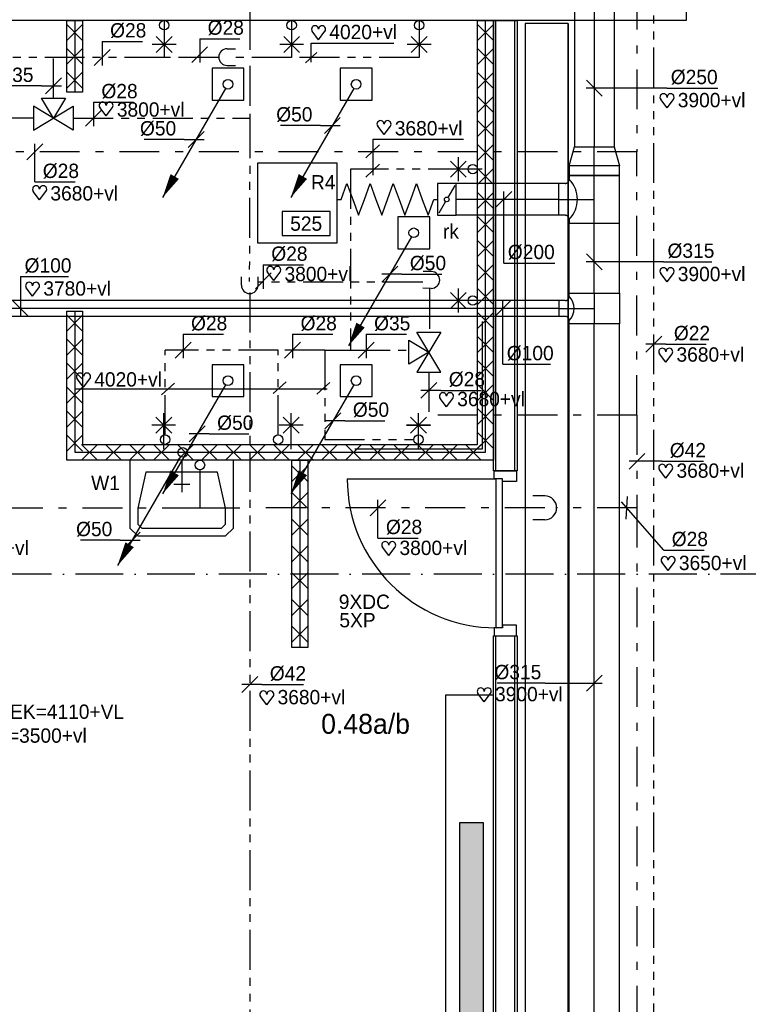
# Model space of a CAD drawing. Extents: x 25315 to 170951, y 867852 to 951952.
# Tile 23 of 119: x 36867 to 46017, y 922361 to 934719. Entities that reach past the tile are written whole.
import ezdxf
from ezdxf.enums import TextEntityAlignment as Align

# ---------------------------------------------------------------- set-up
doc = ezdxf.new("R2010")
doc.units = 0
doc.header["$LTSCALE"] = 100
for name, pattern in [('2322109', [10, 5, -2, 1, -2]), ('2322110', [10, 5, -1, 1, -1, 1, -1]), ('2322111', [12, 5, -1, 1, -1, 1, -1, 1, -1]), ('CENTER2', [11.25, 7.5, -1.25, 1.25, -1.25]), ('CENTER4', [5, 3.125, -0.625, 0.625, -0.625]), ('DASHDOT', [9, 6, -1.5, 0, -1.5]), ('LURETOUR', [6, 4, -2])]:
    doc.linetypes.add(name, pattern=pattern)
doc.layers.get('0').update_dxf_attribs({"linetype": 'CONTINUOUS'})
for name, color, linetype in [('AL$7----_STRAMIEN', 1, 'DASHDOT'), ('BOUW', 8, 'CONTINUOUS'), ('KABELGOOT', 8, 'CONTINUOUS'), ('WL5233--', 4, 'CONTINUOUS'), ('WL524---', 4, 'CONTINUOUS'), ('WL531---', 4, 'CONTINUOUS'), ('WL532---', 4, 'CONTINUOUS'), ('WL5327--', 4, 'CONTINUOUS'), ('WL561---', 4, 'CONTINUOUS'), ('WL570---', 3, 'CONTINUOUS'), ('WL570---_HARTLIJN', 7, 'CONTINUOUS'), ('WL570---_RETOUR', 3, 'CONTINUOUS'), ('WM524---', 1, 'CONTINUOUS'), ('WM531---', 1, 'CONTINUOUS'), ('WM532---', 1, 'CONTINUOUS'), ('WM5327--', 1, 'CONTINUOUS'), ('WM570---', 1, 'CONTINUOUS')]:
    doc.layers.add(name, color=color, linetype=linetype)
doc.styles.add('BURO-018', font='BUROFONT.shx', dxfattribs={"height": 180})
doc.styles.add('BURO-025', font='BUROFONT.shx', dxfattribs={"height": 250})

# ---------------------------------------------------------------- blocks, each defined once
blk = doc.blocks.new('3048303')
at = {"color": 0, "linetype": 'CONTINUOUS'}
for p, q in [((-2.5, 1.5), (2.5, -1.5)), ((-2.5, -1.5), (-2.5, 1.5)), ((2.5, 1.5), (-2.5, -1.5)), ((2.5, -1.5), (2.5, 1.5)), ((-1.5, -2.5), (0, 0)), ((0, 0), (1.5, -2.5)), ((1.5, -2.5), (-1.5, -2.5))]:
    blk.add_line(p, q, dxfattribs=at)
at = {"color": 0, "linetype": 'CONTINUOUS', "style": 'BURO-018', "flags": 1}
blk.add_attdef('CV_MATCODE', (0, 0), '', height=1.8, dxfattribs=at)
blk = doc.blocks.new('LU-1D-K-FA')
at = {"color": 0, "linetype": 'CONTINUOUS'}
for p, q in [((-0.5, 125), (0.5, 125)), ((-0.5, -125), (0.5, -125))]:
    blk.add_line(p, q, dxfattribs=at)
at = {"layer": 'WL570---_HARTLIJN', "linetype": 'CENTER2'}
blk.add_line((-0.5, 0), (0.5, 0), dxfattribs=at)
blk = doc.blocks.new('LU-1D-T-5A-13BC85A-Q2')
at = {"color": 0, "linetype": 'CONTINUOUS'}
for p, q in [((-100, 182.7), (-100, 221.6)), ((-100, 221.6), (100, 221.6)), ((100, 182.7), (100, 221.6)), ((-125.2, 157.5), (-150.3, 157.5)), ((-150.3, 157.5), (-150.3, -157.5)), ((150.3, 157.5), (125.2, 157.5)), ((150.3, -157.5), (150.3, 157.5)), ((-150.3, -157.5), (150.3, -157.5))]:
    blk.add_line(p, q, dxfattribs=at)
at = {"color": 0, "linetype": 'CONTINUOUS', "flags": 128}
for points in [[(-125.2, 157.5, 0.02182), (-122.4, 157.6, 0.037214), (-120.8, 157.9, 0.006436), (-117.5, 158.7, 0.02182), (-116.6, 159, 0.02182), (-114.6, 159.9, 0.02182), (-112.6, 160.9, 0.02182), (-110.7, 162.1, 0.02182), (-109, 163.4, 0.02182), (-107.4, 164.9, 0.02182), (-105.9, 166.5, 0.02182), (-104.6, 168.2, 0.02182), (-103.4, 170.1, 0.02182), (-102.4, 172.1, 0.02182), (-101.5, 174.1, 0.02182), (-101.2, 175, 0.006436), (-100.4, 178.3, 0.037214), (-100.1, 179.9, 0.02182), (-100, 182.7)], [(100, 182.7, 0.02182), (100.1, 179.9, 0.037214), (100.4, 178.3, 0.006436), (101.2, 175, 0.02182), (101.5, 174.1, 0.02182), (102.4, 172.1, 0.02182), (103.4, 170.1, 0.02182), (104.6, 168.2, 0.02182), (105.9, 166.5, 0.02182), (107.4, 164.9, 0.02182), (109, 163.4, 0.02182), (110.7, 162.1, 0.02182), (112.6, 160.9, 0.02182), (114.6, 159.9, 0.02182), (116.6, 159, 0.02182), (117.5, 158.7, 0.006436), (120.8, 157.9, 0.037214), (122.4, 157.6, 0.02182), (125.2, 157.5)]]:
    blk.add_lwpolyline(points, format="xyb", dxfattribs=at)
at = {"color": 0, "linetype": 'CONTINUOUS'}
blk.add_arc((0, 282.7), 177.1, 225, 315, dxfattribs=at)
at = {"layer": 'WL570---_HARTLIJN', "linetype": 'CENTER4'}
for p, q in [((0, 221.6), (0, 0)), ((-150.3, 0), (150.3, 0))]:
    blk.add_line(p, q, dxfattribs=at)
blk = doc.blocks.new('LU-1D-T--5A-13B645-Q1')
at = {"color": 0, "linetype": 'CONTINUOUS'}
for p, q in [((-95.3, -157.5), (-95.3, 157.5)), ((-95.3, 157.5), (95.3, 157.5)), ((95.3, 157.5), (95.3, -157.5)), ((-75.2, -157.5), (-95.3, -157.5)), ((-50, -182.7), (-50, -221.6)), ((50, -182.7), (50, -221.6)), ((95.3, -157.5), (75.2, -157.5)), ((-50, -221.6), (50, -221.6))]:
    blk.add_line(p, q, dxfattribs=at)
at = {"color": 0, "linetype": 'CONTINUOUS', "flags": 128}
for points in [[(-50, -182.7, 0.02182), (-50.1, -179.9, 0.037214), (-50.4, -178.3, 0.006436), (-51.2, -175, 0.02182), (-51.5, -174.1, 0.02182), (-52.4, -172.1, 0.02182), (-53.4, -170.1, 0.02182), (-54.6, -168.2, 0.02182), (-55.9, -166.5, 0.02182), (-57.4, -164.9, 0.02182), (-59, -163.4, 0.02182), (-60.7, -162.1, 0.02182), (-62.6, -160.9, 0.02182), (-64.6, -159.9, 0.02182), (-66.6, -159, 0.02182), (-67.5, -158.7, 0.006436), (-70.8, -157.9, 0.037214), (-72.4, -157.6, 0.02182), (-75.2, -157.5)], [(75.2, -157.5, 0.02182), (72.4, -157.6, 0.037214), (70.8, -157.9, 0.006436), (67.5, -158.7, 0.02182), (66.6, -159, 0.02182), (64.6, -159.9, 0.02182), (62.6, -160.9, 0.02182), (60.7, -162.1, 0.02182), (59, -163.4, 0.02182), (57.4, -164.9, 0.02182), (55.9, -166.5, 0.02182), (54.6, -168.2, 0.02182), (53.4, -170.1, 0.02182), (52.4, -172.1, 0.02182), (51.5, -174.1, 0.02182), (51.2, -175, 0.006436), (50.4, -178.3, 0.037214), (50.1, -179.9, 0.02182), (50, -182.7)]]:
    blk.add_lwpolyline(points, format="xyb", dxfattribs=at)
at = {"color": 0, "linetype": 'CONTINUOUS'}
blk.add_arc((0, -232.7), 106.3, 45, 135, dxfattribs=at)
at = {"layer": 'WL570---_HARTLIJN', "linetype": 'CENTER4'}
for p, q in [((-95.3, 0), (95.3, 0)), ((0, -221.6), (0, 0))]:
    blk.add_line(p, q, dxfattribs=at)
blk = doc.blocks.new('LU-ORNAM-1F41F400')
at = {"color": 0, "linetype": 'CONTINUOUS'}
for p, q in [((250, 250), (-250, 250)), ((-250, 250), (-250, -250)), ((250, -250), (250, 250)), ((-250, -250), (250, -250))]:
    blk.add_line(p, q, dxfattribs=at)
blk = doc.blocks.new('LDV2121')
at = {"color": 0, "linetype": 'CONTINUOUS'}
blk.add_line((-0.25, -0.43), (-6.75, -11.69), dxfattribs=at)
blk.add_lwpolyline([(-6.75, -11.69, 0, 1, 0), (-5.5, -9.53, 1, 1, 0)], format="xyseb", dxfattribs=at)
blk.add_circle((0, 0), 0.5, dxfattribs=at)
blk = doc.blocks.new('LU-ORND')
at = {"color": 0, "linetype": 'CONTINUOUS'}
for p, q in [((-3, 1.5), (-3, -1.5)), ((3, 1.5), (-3, 1.5)), ((3, -1.5), (3, 1.5)), ((-3, -1.5), (3, -1.5))]:
    blk.add_line(p, q, dxfattribs=at)
blk = doc.blocks.new('HART')
at = {"color": 1}
for q in [(-39.7, 52.4), (39.7, 52.4)]:
    blk.add_line((0, 0), q, dxfattribs=at)
for centre, start, end in [((-22.1, 65.7), 0, 217.18669), ((22.1, 65.7), 322.81331, 180)]:
    blk.add_arc(centre, 22.1, start, end, dxfattribs=at)
blk = doc.blocks.new('LU-1D-KL-C874')
at = {"color": 0, "linetype": 'CONTINUOUS'}
for p, q in [((-58.2, 100), (-58.2, -100)), ((58.2, 100), (-58.2, 100)), ((50.9, 87.4), (7.3, 12.6)), ((58.2, -100), (58.2, 100)), ((-7.3, -12.6), (-50.9, -87.4)), ((-58.2, -100), (58.2, -100))]:
    blk.add_line(p, q, dxfattribs=at)
blk.add_circle((0, 0), 14.6, dxfattribs=at)
blk = doc.blocks.new('LU-1D-K-C8')
at = {"color": 0, "linetype": 'CONTINUOUS'}
for p, q in [((-0.5, 100), (0.5, 100)), ((-0.5, -100), (0.5, -100))]:
    blk.add_line(p, q, dxfattribs=at)
at = {"layer": 'WL570---_HARTLIJN', "linetype": 'CENTER2'}
blk.add_line((-0.5, 0), (0.5, 0), dxfattribs=at)
blk = doc.blocks.new('LU-1D-F-C8273')
at = {"color": 0, "linetype": 'CONTINUOUS'}
for p, q in [((-291.2, 0), (-254.8, 100)), ((-254.8, 100), (-218.4, 0)), ((-145.6, 0), (-109.2, 100)), ((-109.2, 100), (-72.8, 0)), ((0, 0), (36.4, 100)), ((36.4, 100), (72.8, 0)), ((145.6, 0), (182, 100)), ((182, 100), (218.4, 0)), ((-313.8, 0), (-291.2, 0)), ((-218.4, 0), (-182, -100)), ((-182, -100), (-145.6, 0)), ((-72.8, 0), (-36.4, -100)), ((-36.4, -100), (0, 0)), ((72.8, 0), (109.2, -100)), ((109.2, -100), (145.6, 0)), ((218.4, 0), (254.8, -100)), ((254.8, -100), (291.2, 0)), ((291.2, 0), (313.8, 0))]:
    blk.add_line(p, q, dxfattribs=at)
blk = doc.blocks.new('LU-1D-VCH-13BFA783C')
at = {"color": 0, "linetype": 'CONTINUOUS'}
for p, q in [((60, 157.5), (0, 157.5)), ((0, 157.5), (0, -157.5)), ((60, 157.5), (180.1, 125)), ((60, -157.5), (60, 157.5)), ((180.1, 125), (180.1, -125)), ((0, -157.5), (60, -157.5)), ((180.1, -125), (60, -157.5))]:
    blk.add_line(p, q, dxfattribs=at)
at = {"layer": 'WL570---_HARTLIJN', "linetype": 'CENTER4'}
blk.add_line((0, 0), (180.1, 0), dxfattribs=at)
blk = doc.blocks.new('LU-1D-K-13B')
at = {"color": 0, "linetype": 'CONTINUOUS'}
for p, q in [((-0.5, 157.5), (0.5, 157.5)), ((-0.5, -157.5), (0.5, -157.5))]:
    blk.add_line(p, q, dxfattribs=at)
at = {"layer": 'WL570---_HARTLIJN', "linetype": 'CENTER2'}
blk.add_line((-0.5, 0), (0.5, 0), dxfattribs=at)
blk = doc.blocks.new('2322401')
at = {"color": 0, "linetype": 'CONTINUOUS'}
for p, q in [((-0.5, 0.5, 1), (-0.5, 0.5)), ((-0.5, 0.5, 1), (-0.5, -0.5, 1)), ((0.5, 0.5, 1), (-0.5, 0.5, 1)), ((0.5, 0.5), (-0.5, 0.5)), ((-0.5, 0.5), (-0.5, -0.5)), ((0.5, 0.5, 1), (0.5, 0.5)), ((0.5, -0.5, 1), (0.5, 0.5, 1)), ((0.5, -0.5), (0.5, 0.5)), ((-0.5, -0.5, 1), (-0.5, -0.5)), ((-0.5, -0.5, 1), (0.5, -0.5, 1)), ((-0.5, -0.5), (0.5, -0.5)), ((0.5, -0.5, 1), (0.5, -0.5))]:
    blk.add_line(p, q, dxfattribs=at)
blk = doc.blocks.new('CVHATCH1')
at = {"color": 0, "linetype": 'CONTINUOUS'}
blk.add_solid([(-0.5, -0.5), (0.5, -0.5), (-0.5, 0.5), (0.5, 0.5)], dxfattribs=at)
blk = doc.blocks.new('*U368', base_point=(29656.7, 15630.7))
at = {"color": 0, "linetype": 'CONTINUOUS'}
for p, q in [((29706.7, 15680.7), (29606.7, 15580.7)), ((29581.7, 15630.7), (29331.8, 15630.7)), ((29581.7, 15630.7), (29706.7, 15630.7))]:
    blk.add_line(p, q, dxfattribs=at)
at = {"color": 0, "linetype": 'CONTINUOUS', "style": 'BURO-018'}
blk.add_text('%%c50', height=90, dxfattribs=at).set_placement((29531.7, 15655.7), align=Align.RIGHT)
blk = doc.blocks.new('*U369', base_point=(30917, 16379.7))
at = {"color": 0, "linetype": 'CONTINUOUS'}
for p, q in [((30967, 16429.7), (30867, 16329.7)), ((30992, 16379.7), (30867, 16379.7)), ((30992, 16379.7), (31241.9, 16379.7))]:
    blk.add_line(p, q, dxfattribs=at)
at = {"color": 0, "linetype": 'CONTINUOUS', "style": 'BURO-018'}
blk.add_text('%%c50', height=90, dxfattribs=at).set_placement((31042, 16404.7))
blk = doc.blocks.new('*U370', base_point=(30064.8, 16297.8))
at = {"color": 0, "linetype": 'CONTINUOUS'}
for p, q in [((30114.8, 16347.8), (30014.8, 16247.8)), ((30139.8, 16297.8), (30014.8, 16297.8)), ((30139.8, 16297.8), (30389.8, 16297.8))]:
    blk.add_line(p, q, dxfattribs=at)
at = {"color": 0, "linetype": 'CONTINUOUS', "style": 'BURO-018'}
blk.add_text('%%c50', height=90, dxfattribs=at).set_placement((30189.8, 16322.8))
blk = doc.blocks.new('*U371', base_point=(31199.7, 15833.8))
at = {"color": 0, "linetype": 'CONTINUOUS'}
for p, q in [((31249.7, 15883.8), (31149.7, 15783.8)), ((31199.7, 15643.8), (31199.7, 15883.8)), ((31199.7, 15643.8), (31452.8, 15643.8))]:
    blk.add_line(p, q, dxfattribs=at)
at = {"color": 0, "linetype": 'CONTINUOUS', "style": 'BURO-018'}
blk.add_text('%%C28', height=90, dxfattribs=at).set_placement((31249.7, 15668.8))
blk = doc.blocks.new('*U373', base_point=(32400.3, 14733))
at = {"color": 0, "linetype": 'CONTINUOUS'}
for p, q in [((32508, 14683.2), (32607.7, 14782.9)), ((32250.3, 14733), (31947.1, 14733)), ((32250.3, 14733), (32607.8, 14733))]:
    blk.add_line(p, q, dxfattribs=at)
at = {"layer": 'WM570---', "linetype": 'CONTINUOUS', "style": 'BURO-018'}
blk.add_text('%%c315', height=90, dxfattribs=at).set_placement((32225.3, 14758), align=Align.RIGHT)
blk = doc.blocks.new('*U374', base_point=(31125.4, 16822.4))
at = {"color": 0, "linetype": 'CONTINUOUS'}
for p, q in [((31175.4, 16872.4), (31075.4, 16772.4)), ((31125.4, 16922.4), (31125.4, 16772.4)), ((31125.4, 16922.4), (31378.6, 16922.4))]:
    blk.add_line(p, q, dxfattribs=at)
at = {"color": 0, "linetype": 'CONTINUOUS', "style": 'BURO-018'}
blk.add_text('%%C35', height=90, dxfattribs=at).set_placement((31175.4, 16947.4))
blk = doc.blocks.new('*U375', base_point=(30663.7, 16822.4))
at = {"color": 0, "linetype": 'CONTINUOUS'}
for p, q in [((30713.7, 16872.4), (30613.7, 16772.4)), ((30663.7, 16922.4), (30663.7, 16772.4)), ((30663.7, 16922.4), (30916.8, 16922.4))]:
    blk.add_line(p, q, dxfattribs=at)
at = {"color": 0, "linetype": 'CONTINUOUS', "style": 'BURO-018'}
blk.add_text('%%C28', height=90, dxfattribs=at).set_placement((30713.7, 16947.4))
blk = doc.blocks.new('*U376', base_point=(29975.8, 16822.4))
at = {"color": 0, "linetype": 'CONTINUOUS'}
for p, q in [((30025.8, 16872.4), (29925.8, 16772.4)), ((29975.8, 16922.4), (29975.8, 16772.4)), ((29975.8, 16922.4), (30228.9, 16922.4))]:
    blk.add_line(p, q, dxfattribs=at)
at = {"color": 0, "linetype": 'CONTINUOUS', "style": 'BURO-018'}
blk.add_text('%%C28', height=90, dxfattribs=at).set_placement((30025.8, 16947.4))
blk = doc.blocks.new('*U377', base_point=(30576.9, 17250.6))
at = {"color": 0, "linetype": 'CONTINUOUS'}
for p, q in [((30576.9, 17350.6), (30576.9, 17200.6)), ((30576.9, 17350.6), (30830.1, 17350.6)), ((30626.9, 17300.6), (30526.9, 17200.6))]:
    blk.add_line(p, q, dxfattribs=at)
at = {"color": 0, "linetype": 'CONTINUOUS', "style": 'BURO-018'}
blk.add_text('%%C28', height=90, dxfattribs=at).set_placement((30626.9, 17375.6))
blk = doc.blocks.new('*U378', base_point=(31274.7, 17300.1))
at = {"color": 0, "linetype": 'CONTINUOUS'}
for p, q in [((31324.7, 17350.1), (31224.7, 17250.1)), ((31349.7, 17300.1), (31224.7, 17300.1)), ((31349.7, 17300.1), (31599.7, 17300.1))]:
    blk.add_line(p, q, dxfattribs=at)
at = {"color": 0, "linetype": 'CONTINUOUS', "style": 'BURO-018'}
blk.add_text('%%c50', height=90, dxfattribs=at).set_placement((31399.7, 17325.1))
blk = doc.blocks.new('*U379', base_point=(30913.2, 18233.1))
at = {"color": 0, "linetype": 'CONTINUOUS'}
for p, q in [((30838.2, 18233.1), (30588.2, 18233.1)), ((30838.2, 18233.1), (30963.2, 18233.1)), ((30963.2, 18283.1), (30863.2, 18183.1))]:
    blk.add_line(p, q, dxfattribs=at)
at = {"color": 0, "linetype": 'CONTINUOUS', "style": 'BURO-018'}
blk.add_text('%%c50', height=90, dxfattribs=at).set_placement((30788.2, 18258.1), align=Align.RIGHT)
blk = doc.blocks.new('*U380', base_point=(30057.7, 18145.5))
at = {"color": 0, "linetype": 'CONTINUOUS'}
for p, q in [((30107.7, 18195.5), (30007.7, 18095.5)), ((29982.7, 18145.5), (29732.7, 18145.5)), ((29982.7, 18145.5), (30107.7, 18145.5))]:
    blk.add_line(p, q, dxfattribs=at)
at = {"color": 0, "linetype": 'CONTINUOUS', "style": 'BURO-018'}
blk.add_text('%%c50', height=90, dxfattribs=at).set_placement((29932.7, 18170.5), align=Align.RIGHT)
blk = doc.blocks.new('*U383', base_point=(32715.3, 17377.4))
at = {"color": 0, "linetype": 'CONTINUOUS'}
for p, q in [((32607.7, 17327.5), (32508, 17427.2)), ((32992.5, 17377.4), (32507.8, 17377.4)), ((32992.5, 17377.4), (33295.8, 17377.4))]:
    blk.add_line(p, q, dxfattribs=at)
at = {"layer": 'WM570---', "linetype": 'CONTINUOUS', "style": 'BURO-018'}
blk.add_text('%%c315', height=90, dxfattribs=at).set_placement((33017.5, 17402.4))
blk = doc.blocks.new('*U384', base_point=(32682.8, 18467.5))
at = {"color": 0, "linetype": 'CONTINUOUS'}
for p, q in [((32607.7, 18417.7), (32508, 18517.4)), ((33013, 18467.5), (32507.8, 18467.5)), ((33013, 18467.5), (33332.9, 18467.5))]:
    blk.add_line(p, q, dxfattribs=at)
at = {"layer": 'WM570---', "linetype": 'CONTINUOUS', "style": 'BURO-018'}
blk.add_text('%%c250', height=90, dxfattribs=at).set_placement((33038, 18492.5))
blk = doc.blocks.new('*U385', base_point=(29161.7, 18481.1))
at = {"color": 0, "linetype": 'CONTINUOUS'}
for p, q in [((29086.7, 18481.1), (28833.5, 18481.1)), ((29086.7, 18481.1), (29211.7, 18481.1)), ((29211.7, 18531.1), (29111.7, 18431.1))]:
    blk.add_line(p, q, dxfattribs=at)
at = {"color": 0, "linetype": 'CONTINUOUS', "style": 'BURO-018'}
blk.add_text('%%C35', height=90, dxfattribs=at).set_placement((29036.7, 18506.1), align=Align.RIGHT)
blk = doc.blocks.new('*U387', base_point=(30395.6, 13667.7))
at = {"color": 0, "linetype": 'CONTINUOUS'}
for p, q in [((30445.6, 13717.7), (30345.6, 13617.7)), ((30470.6, 13667.7), (30345.6, 13667.7)), ((30470.6, 13667.7), (30732.5, 13667.7))]:
    blk.add_line(p, q, dxfattribs=at)
at = {"color": 0, "linetype": 'CONTINUOUS', "style": 'BURO-018'}
blk.add_text('%%C42', height=90, dxfattribs=at).set_placement((30520.6, 13692.7))
blk = doc.blocks.new('*U388', base_point=(31990, 17669.4))
at = {"color": 0, "linetype": 'CONTINUOUS'}
for p, q in [((31940.2, 17719.6), (32039.9, 17819.3)), ((31990, 17369.4), (31990, 17819.4)), ((31990, 17369.4), (32310, 17369.4))]:
    blk.add_line(p, q, dxfattribs=at)
at = {"layer": 'WM570---', "linetype": 'CONTINUOUS', "style": 'BURO-018'}
blk.add_text('%%c200', height=90, dxfattribs=at).set_placement((32015, 17394.4))
blk = doc.blocks.new('*U389', base_point=(29045.1, 18068.5))
at = {"color": 0, "linetype": 'CONTINUOUS'}
for p, q in [((29095.1, 18118.5), (28995.1, 18018.5)), ((29045.1, 17878.5), (29045.1, 18118.5)), ((29045.1, 17878.5), (29298.2, 17878.5))]:
    blk.add_line(p, q, dxfattribs=at)
at = {"color": 0, "linetype": 'CONTINUOUS', "style": 'BURO-018'}
blk.add_text('%%C28', height=90, dxfattribs=at).set_placement((29095.1, 17903.5))
blk = doc.blocks.new('*U390', base_point=(29413.3, 18278.8))
at = {"color": 0, "linetype": 'CONTINUOUS'}
for p, q in [((29413.3, 18378.8), (29413.3, 18228.8)), ((29413.3, 18378.8), (29666.4, 18378.8)), ((29463.3, 18328.8), (29363.3, 18228.8))]:
    blk.add_line(p, q, dxfattribs=at)
at = {"color": 0, "linetype": 'CONTINUOUS', "style": 'BURO-018'}
blk.add_text('%%C28', height=90, dxfattribs=at).set_placement((29463.3, 18403.8))
blk = doc.blocks.new('*U391', base_point=(29467.8, 18660.3))
at = {"color": 0, "linetype": 'CONTINUOUS'}
for p, q in [((29467.8, 18760.3), (29467.8, 18610.3)), ((29467.8, 18760.3), (29720.9, 18760.3)), ((29517.8, 18710.3), (29417.8, 18610.3))]:
    blk.add_line(p, q, dxfattribs=at)
at = {"color": 0, "linetype": 'CONTINUOUS', "style": 'BURO-018'}
blk.add_text('%%C28', height=90, dxfattribs=at).set_placement((29517.8, 18785.3))
blk = doc.blocks.new('LU-1D-K-64')
at = {"color": 0, "linetype": 'CONTINUOUS'}
for p, q in [((-0.5, 50), (0.5, 50)), ((-0.5, -50), (0.5, -50))]:
    blk.add_line(p, q, dxfattribs=at)
at = {"layer": 'WL570---_HARTLIJN', "linetype": 'CENTER2'}
blk.add_line((-0.5, 0), (0.5, 0), dxfattribs=at)
blk = doc.blocks.new('*U398', base_point=(28955.7, 17134.6))
at = {"color": 0, "linetype": 'CONTINUOUS'}
for p, q in [((28955.7, 17284.6), (28955.7, 17034.6)), ((28955.7, 17284.6), (29255.7, 17284.6)), ((28905.8, 17134.4), (29005.5, 17034.7))]:
    blk.add_line(p, q, dxfattribs=at)
at = {"layer": 'WM570---', "linetype": 'CONTINUOUS', "style": 'BURO-018'}
blk.add_text('%%c100', height=90, dxfattribs=at).set_placement((28980.7, 17309.6))
blk = doc.blocks.new('*U399', base_point=(31983.4, 17034.6))
at = {"color": 0, "linetype": 'CONTINUOUS'}
for p, q in [((31933.6, 17034.7), (32033.3, 17134.4)), ((31983.4, 16734.6), (31983.4, 17134.6)), ((31983.4, 16734.6), (32283.4, 16734.6))]:
    blk.add_line(p, q, dxfattribs=at)
at = {"layer": 'WM570---', "linetype": 'CONTINUOUS', "style": 'BURO-018'}
blk.add_text('%%c100', height=90, dxfattribs=at).set_placement((32008.4, 16759.6))
blk = doc.blocks.new('*U426', base_point=(24043.6, 18234.4))
at = {"color": 0, "linetype": 'CONTINUOUS'}
for p, q in [((24093.6, 18284.4), (23993.6, 18184.4)), ((24118.6, 18234.4), (23993.6, 18234.4)), ((24118.6, 18234.4), (24371.7, 18234.4))]:
    blk.add_line(p, q, dxfattribs=at)
at = {"color": 0, "linetype": 'CONTINUOUS', "style": 'BURO-018'}
blk.add_text('%%C28', height=90, dxfattribs=at).set_placement((24168.6, 18259.4))
blk = doc.blocks.new('LDS')
at = {"color": 0, "linetype": 'CONTINUOUS'}
for p, q in [((0, 1), (1, 1)), ((0, -1), (1, -1))]:
    blk.add_line(p, q, dxfattribs=at)
blk.add_arc((0, 0), 1, 90, 270, dxfattribs=at)
blk = doc.blocks.new('*U427', base_point=(25286.9, 18957.8))
at = {"color": 0, "linetype": 'CONTINUOUS'}
for p, q in [((25518.4, 18692.1), (25254, 18995.5)), ((25282, 18887.3), (25291.7, 19028.4)), ((25518.4, 18692.1), (25771.5, 18692.1))]:
    blk.add_line(p, q, dxfattribs=at)
at = {"color": 0, "linetype": 'CONTINUOUS', "style": 'BURO-018'}
blk.add_text('%%C28', height=90, dxfattribs=at).set_placement((25568.4, 18717.1))
blk = doc.blocks.new('*U363', base_point=(32932.5, 11315.9))
at = {"color": 0, "linetype": 'CONTINUOUS'}
for p, q in [((32982.5, 11365.9), (32882.5, 11265.9)), ((33007.5, 11315.9), (32882.5, 11315.9)), ((33007.5, 11315.9), (33259.4, 11315.9))]:
    blk.add_line(p, q, dxfattribs=at)
at = {"color": 0, "linetype": 'CONTINUOUS', "style": 'BURO-018'}
blk.add_text('%%C22', height=90, dxfattribs=at).set_placement((33057.5, 11340.9))
blk = doc.blocks.new('*U364', base_point=(32825.9, 10790.1))
at = {"color": 0, "linetype": 'CONTINUOUS'}
for p, q in [((32875.9, 10840.1), (32775.9, 10740.1)), ((32981.9, 10790.1), (32775.9, 10790.1)), ((32981.9, 10790.1), (33243.9, 10790.1))]:
    blk.add_line(p, q, dxfattribs=at)
at = {"color": 0, "linetype": 'CONTINUOUS', "style": 'BURO-018'}
blk.add_text('%%C42', height=90, dxfattribs=at).set_placement((33031.9, 10815.1))

msp = doc.modelspace()

# ---------------------------------------------------------------- linework, layer by layer
at = {"layer": 'AL$7----_STRAMIEN', "color": 1}
msp.add_line((50769.6, 927760.3), (28004, 927760.3), dxfattribs=at)
msp.add_line((50769.6, 927760.3), (28004, 927760.3), dxfattribs=at)
at = {"layer": 'BOUW'}
for p, q in [((37457.3, 933808.6), (37457.3, 934708.6)), ((37457.3, 934708.6), (37657.3, 934708.6)), ((37657.3, 934458.6), (37457.3, 934658.6)), ((37657.3, 934658.6), (37457.3, 934458.6)), ((37557.3, 934708.6), (37557.3, 933808.6)), ((37557.3, 934708.6), (37557.3, 933808.6)), ((37657.3, 934708.6), (37657.3, 933808.6)), ((38682.1, 934708.6), (38682.1, 934258.6)), ((40282.1, 934708.6), (40282.1, 934258.6)), ((41882.1, 934708.6), (41882.1, 934258.6)), ((42615.5, 934708.6), (42815.5, 934708.6)), ((42615.5, 929388.6), (42615.5, 934708.6)), ((42615.5, 934658), (42815.5, 934458)), ((42615.5, 934458), (42815.5, 934658)), ((42715.5, 929288.6), (42715.5, 934708.6)), ((42715.5, 929288.6), (42715.5, 934708.6)), ((42715.5, 929288.6), (42715.5, 934708.6)), ((42815.5, 934708.6), (42815.5, 929188.6)), ((38832.1, 934408.6), (38532.1, 934408.6)), ((38782.1, 934308.6), (38582.1, 934508.6)), ((38782.1, 934508.6), (38582.1, 934308.6)), ((40432.1, 934408.6), (40132.1, 934408.6)), ((40382.1, 934308.6), (40182.1, 934508.6)), ((40382.1, 934508.6), (40182.1, 934308.6)), ((42032.1, 934408.6), (41732.1, 934408.6)), ((41982.1, 934308.6), (41782.1, 934508.6)), ((41982.1, 934508.6), (41782.1, 934308.6)), ((37657.3, 934158.6), (37457.3, 934358.6)), ((37657.3, 934358.6), (37457.3, 934158.6)), ((42615.5, 934356.8), (42815.5, 934156.8)), ((42615.5, 934156.8), (42815.5, 934356.8)), ((37657.3, 933858.6), (37457.3, 934058.6)), ((37657.3, 934058.6), (37457.3, 933858.6)), ((42615.5, 934055.6), (42815.5, 933855.6)), ((42615.5, 933855.6), (42815.5, 934055.6)), ((37657.3, 933808.6), (37457.3, 933808.6)), ((42615.5, 933754.4), (42815.5, 933554.4)), ((42615.5, 933554.4), (42815.5, 933754.4)), ((42615.5, 933453.3), (42815.5, 933253.3)), ((42615.5, 933253.3), (42815.5, 933453.3)), ((42615.5, 933152.1), (42815.5, 932952.1)), ((42615.5, 932952.1), (42815.5, 933152.1)), ((42615.5, 932850.9), (42815.5, 932650.9)), ((42615.5, 932650.9), (42815.5, 932850.9)), ((42615.5, 932549.7), (42815.5, 932349.7)), ((42615.5, 932349.7), (42815.5, 932549.7)), ((42615.5, 932248.5), (42815.5, 932048.5)), ((42615.5, 932048.5), (42815.5, 932248.5)), ((42615.5, 931947.4), (42815.5, 931747.4)), ((42615.5, 931747.4), (42815.5, 931947.4)), ((42615.5, 931646.2), (42815.5, 931446.2)), ((42615.5, 931446.2), (42815.5, 931646.2)), ((42375.5, 931043.6), (42375.5, 931343.6)), ((42615.5, 931345), (42815.5, 931145)), ((42615.5, 931145), (42815.5, 931345)), ((42675.5, 931193.6), (42225.5, 931193.6)), ((42275.5, 931093.6), (42475.5, 931293.6)), ((42475.5, 931093.6), (42275.5, 931293.6)), ((37457.3, 929188.6), (37457.3, 931058.6)), ((37457.3, 931058.6), (37657.3, 931058.6)), ((37557.3, 931058.6), (37557.3, 929288.6)), ((37557.3, 931058.6), (37557.3, 929288.6)), ((37557.3, 931058.6), (37557.3, 929288.6)), ((37657.3, 931058.6), (37657.3, 929388.6)), ((37657.3, 930808), (37457.3, 931008)), ((37657.3, 931008), (37457.3, 930808)), ((42615.5, 931043.8), (42815.5, 930843.8)), ((42615.5, 930843.8), (42815.5, 931043.8)), ((42675.5, 930928.6), (42675.5, 929328.6)), ((37657.3, 930506.8), (37457.3, 930706.8)), ((37657.3, 930706.8), (37457.3, 930506.8)), ((42615.5, 930742.6), (42815.5, 930542.6)), ((42615.5, 930542.6), (42815.5, 930742.6)), ((42615.5, 930441.5), (42815.5, 930241.5)), ((42615.5, 930241.5), (42815.5, 930441.5)), ((37657.3, 930205.6), (37457.3, 930405.6)), ((37657.3, 930405.6), (37457.3, 930205.6)), ((37657.3, 929904.4), (37457.3, 930104.4)), ((37657.3, 930104.4), (37457.3, 929904.4)), ((42615.5, 930140.3), (42815.5, 929940.3)), ((42615.5, 929940.3), (42815.5, 930140.3)), ((42615.5, 929839.1), (42815.5, 929639.1)), ((42615.5, 929639.1), (42815.5, 929839.1)), ((37657.3, 929603.3), (37457.3, 929803.3)), ((37657.3, 929803.3), (37457.3, 929603.3)), ((38775.5, 929528.6), (38575.5, 929728.6)), ((38775.5, 929728.6), (38575.5, 929528.6)), ((38675.5, 929328.6), (38675.5, 929778.6)), ((40375.5, 929528.6), (40175.5, 929728.6)), ((40375.5, 929728.6), (40175.5, 929528.6)), ((40275.5, 929328.6), (40275.5, 929778.6)), ((41875.5, 929328.6), (41875.5, 929778.6)), ((41875.5, 929328.6), (41875.5, 929778.6)), ((38825.5, 929628.6), (38525.5, 929628.6)), ((40425.5, 929628.6), (40125.5, 929628.6)), ((37657.3, 929302.1), (37457.3, 929502.1)), ((37657.3, 929502.1), (37457.3, 929302.1)), ((42615.5, 929537.9), (42815.5, 929337.9)), ((42615.5, 929337.9), (42815.5, 929537.9)), ((37844.9, 929388.6), (37644.9, 929188.6)), ((37644.9, 929388.6), (37844.9, 929188.6)), ((37657.3, 929388.6), (42615.5, 929388.6)), ((38146.1, 929388.6), (37946.1, 929188.6)), ((37946.1, 929388.6), (38146.1, 929188.6)), ((38447.3, 929388.6), (38247.3, 929188.6)), ((38247.3, 929388.6), (38447.3, 929188.6)), ((38748.4, 929388.6), (38548.4, 929188.6)), ((38548.4, 929388.6), (38748.4, 929188.6)), ((39049.6, 929388.6), (38849.6, 929188.6)), ((38849.6, 929388.6), (39049.6, 929188.6)), ((39350.8, 929388.6), (39150.8, 929188.6)), ((39150.8, 929388.6), (39350.8, 929188.6)), ((39652, 929388.6), (39452, 929188.6)), ((39452, 929388.6), (39652, 929188.6)), ((39953.2, 929388.6), (39753.2, 929188.6)), ((39753.2, 929388.6), (39953.2, 929188.6)), ((40254.3, 929388.6), (40054.3, 929188.6)), ((40054.3, 929388.6), (40254.3, 929188.6)), ((40555.5, 929388.6), (40355.5, 929188.6)), ((40355.5, 929388.6), (40555.5, 929188.6)), ((40856.7, 929388.6), (40656.7, 929188.6)), ((40656.7, 929388.6), (40856.7, 929188.6)), ((41157.9, 929388.6), (40957.9, 929188.6)), ((40957.9, 929388.6), (41157.9, 929188.6)), ((42675.5, 929328.6), (41075.5, 929328.6)), ((41459, 929388.6), (41259, 929188.6)), ((41259, 929388.6), (41459, 929188.6)), ((41760.2, 929388.6), (41560.2, 929188.6)), ((41560.2, 929388.6), (41760.2, 929188.6)), ((42061.4, 929388.6), (41861.4, 929188.6)), ((41861.4, 929388.6), (42061.4, 929188.6)), ((42362.6, 929388.6), (42162.6, 929188.6)), ((42162.6, 929388.6), (42362.6, 929188.6)), ((42663.8, 929388.6), (42463.8, 929188.6)), ((42463.8, 929388.6), (42663.8, 929188.6)), ((42675.5, 929328.6), (42675.5, 929328.6)), ((37557.3, 929288.6), (42715.5, 929288.6)), ((37557.3, 929288.6), (42715.5, 929288.6)), ((37557.3, 929288.6), (42715.5, 929288.6)), ((40345.5, 929188.6), (37457.3, 929188.6)), ((42815.5, 929188.6), (37457.3, 929188.6)), ((38251.4, 929188.6), (38251.4, 928588.6)), ((39551.4, 929188.6), (38251.4, 929188.6)), ((38901.4, 929188.6), (38901.4, 928788.6)), ((39551.4, 928588.6), (39551.4, 929188.6)), ((40285.5, 929188.6), (40485.5, 929188.6)), ((40285.5, 926838.6), (40285.5, 929188.6)), ((40485.5, 928920.7), (40285.5, 929120.7)), ((40485.5, 929120.7), (40285.5, 928920.7)), ((40385.5, 929188.6), (40385.5, 926838.6)), ((40385.5, 929188.6), (40385.5, 926838.6)), ((40485.5, 929188.6), (40485.5, 926838.6)), ((38451.4, 929038.6), (38351.4, 928588.6)), ((39351.4, 929038.6), (38451.4, 929038.6)), ((39451.4, 928588.6), (39351.4, 929038.6)), ((40980.5, 928954.5), (42848.5, 928954.5)), ((42848.5, 927086.5), (42848.5, 928954.5)), ((42928.5, 927086.5), (42928.5, 928954.5)), ((38801.4, 928888.6), (39001.4, 928888.6)), ((40485.5, 928585), (40285.5, 928785)), ((40485.5, 928785), (40285.5, 928585)), ((38251.4, 928588.6), (38251.4, 928338.6)), ((38351.4, 928588.6), (38351.4, 928388.6)), ((39451.4, 928388.6), (39451.4, 928588.6)), ((39551.4, 928338.6), (39551.4, 928588.6)), ((38251.4, 928338.6), (38351.4, 928238.6)), ((38351.4, 928388.6), (38401.4, 928338.6)), ((38401.4, 928338.6), (39401.4, 928338.6)), ((39401.4, 928338.6), (39451.4, 928388.6)), ((39451.4, 928238.6), (39551.4, 928338.6)), ((40485.5, 928249.3), (40285.5, 928449.3)), ((40485.5, 928449.3), (40285.5, 928249.3)), ((38351.4, 928238.6), (39451.4, 928238.6)), ((40485.5, 927913.6), (40285.5, 928113.6)), ((40485.5, 928113.6), (40285.5, 927913.6)), ((40485.5, 927577.8), (40285.5, 927777.8)), ((40485.5, 927777.8), (40285.5, 927577.8)), ((40485.5, 927242.1), (40285.5, 927442.1)), ((40485.5, 927442.1), (40285.5, 927242.1)), ((40485.5, 926906.4), (40285.5, 927106.4)), ((40485.5, 927106.4), (40285.5, 926906.4)), ((43104.5, 927120.5), (42928.5, 927120.5)), ((42928.5, 927120.5), (42928.5, 927086.5)), ((43104.5, 926986.5), (43104.5, 927120.5)), ((42815.5, 926986.5), (43115.5, 926986.5)), ((42815.5, 920398.6), (42815.5, 926986.5)), ((42928.5, 927086.5), (42826.5, 927086.5)), ((42826.5, 927086.5), (42826.5, 926986.5)), ((42826.5, 926986.5), (43104.5, 926986.5)), ((42845.5, 920368.6), (42845.5, 926986.5)), ((43085.5, 920128.6), (43085.5, 926986.5)), ((43115.5, 926986.5), (43115.5, 920098.6)), ((40485.5, 926838.6), (40285.5, 926838.6))]:
    msp.add_line(p, q, dxfattribs=at)
for points in [[(45235.3, 934708.6), (32615.3, 934708.6), (32615.3, 935008.6), (45235.3, 935008.6)], [(42815.5, 929054.5), (42815.5, 934708.6), (43115.5, 934708.6), (43115.5, 929054.5)], [(35145.3, 920998.6), (35145.3, 920398.6), (42815.5, 920398.6), (42815.5, 926238.6), (42215.5, 926238.6), (42215.5, 920998.6)]]:
    msp.add_lwpolyline(points, close=True, dxfattribs=at)
for points in [[(42845.5, 929054.5), (42845.5, 934708.6)], [(43085.5, 929054.5), (43085.5, 934708.6)], [(42275.5, 932743.6), (42475.5, 932943.6)], [(42475.5, 932743.6), (42275.5, 932943.6)], [(42375.5, 932693.6), (42375.5, 932993.6)], [(42675.5, 932843.6), (42225.5, 932843.6)], [(41975.5, 929728.6), (41775.5, 929528.6)], [(41975.5, 929528.6), (41775.5, 929728.6)], [(41775.5, 929728.6), (41975.5, 929528.6)], [(41775.5, 929528.6), (41975.5, 929728.6)], [(42025.5, 929628.6), (41725.5, 929628.6)], [(41725.5, 929628.6), (42025.5, 929628.6)], [(42826.5, 929054.5), (43104.5, 929054.5), (43104.5, 928920.5), (42928.5, 928920.5), (42928.5, 928954.5), (42826.5, 928954.5), (42826.5, 929054.5)]]:
    msp.add_lwpolyline(points, dxfattribs=at)
msp.add_arc((42848.5, 928954.5), 1868, 180, 270, dxfattribs=at)
at = {"layer": 'KABELGOOT', "color": 8}
for p, q in [((43755.5, 934670.6, 7300), (43215.5, 934670.6, 7300)), ((43215.5, 934670.6, 7300), (43215.5, 934550.6, 7300)), ((43215.5, 934670.6, 7300), (43215.5, 920270.6, 7300)), ((43215.5, 934670.6, 7420), (43215.5, 920270.6, 7420)), ((43755.5, 934550.6, 7300), (43755.5, 934670.6, 7300)), ((43755.5, 934670.6, 7300), (43755.5, 920270.6, 7300)), ((43755.5, 920270.6, 7420), (43755.5, 934670.6, 7420))]:
    msp.add_line(p, q, dxfattribs=at)
at = {"layer": 'WL5233--', "color": 3}
for p, q in [((39682.1, 934108.6), (39282.1, 934108.6)), ((39282.1, 934108.6), (39282.1, 933708.6)), ((39682.1, 933708.6), (39682.1, 934108.6)), ((41291.9, 934108.6), (40891.9, 934108.6)), ((40891.9, 934108.6), (40891.9, 933708.6)), ((41291.9, 933708.6), (41291.9, 934108.6)), ((39282.1, 933708.6), (39682.1, 933708.6)), ((40891.9, 933708.6), (41291.9, 933708.6)), ((41615.5, 932243.6), (41615.5, 931843.6)), ((42015.5, 932243.6), (41615.5, 932243.6)), ((42015.5, 931843.6), (42015.5, 932243.6)), ((41615.5, 931843.6), (42015.5, 931843.6)), ((39282.1, 930388.6), (39282.1, 929988.6)), ((39682.1, 930388.6), (39282.1, 930388.6)), ((39682.1, 929988.6), (39682.1, 930388.6)), ((40891.9, 930388.6), (40891.9, 929988.6)), ((41291.9, 930388.6), (40891.9, 930388.6)), ((41291.9, 929988.6), (41291.9, 930388.6)), ((39282.1, 929988.6), (39682.1, 929988.6)), ((40891.9, 929988.6), (41291.9, 929988.6))]:
    msp.add_line(p, q, dxfattribs=at)
at = {"layer": 'WL531---', "linetype": '2322109'}
for p, q in [((44618.5, 939094.2), (44618.5, 933061.6)), ((37040.1, 933482.3), (36635.2, 933482.3)), ((44618.5, 933061.6), (36635.2, 933061.6)), ((44618.5, 929755), (44618.5, 933061.6)), ((42005.2, 930296.4), (42005.2, 929755)), ((44618.5, 929755), (42005.2, 929755)), ((44618.5, 929755), (44618.5, 928592.3)), ((39130.9, 929070), (39130.9, 928592.3)), ((33655.9, 928592.3), (39130.9, 928592.3)), ((39130.9, 928592.3), (39630.3, 928592.3)), ((43459.9, 928592.3), (39908.4, 928592.3)), ((44618.5, 928592.3), (43609.9, 928592.3)), ((44618.5, 928592.3), (44618.5, 918267.9))]:
    msp.add_line(p, q, dxfattribs=at)
at = {"layer": 'WL531---', "color": 1}
for p, q in [((41304.6, 932767.1), (41304.6, 933220.4)), ((41304.6, 933220.4), (42438.3, 933220.4)), ((41215.5, 932985.7), (41385.5, 933147.6)), ((41215.5, 932742.8), (41385.5, 932904.7)), ((37555.2, 930084), (40729.8, 930084)), ((38648.5, 930011.1), (38810.5, 930156.8)), ((40049.5, 930027.3), (40211.5, 930173)), ((40600.2, 930019.2), (40762.2, 930164.9))]:
    msp.add_line(p, q, dxfattribs=at)
at = {"layer": 'WL532---', "linetype": '2322110'}
for p, q in [((39757.8, 935839.3), (39757.8, 934316.7)), ((38682.1, 934590), (38682.1, 934245.3)), ((40282.1, 934590), (40282.1, 934245.3)), ((41882.1, 934590), (41882.1, 934245.3)), ((38682.1, 934245.3), (33654.5, 934245.3)), ((37290.1, 933732.3), (37290.1, 934245.3)), ((39360.8, 934245.3), (38682.1, 934245.3)), ((40282.1, 934245.3), (39506.5, 934245.3)), ((41882.1, 934245.3), (40282.1, 934245.3)), ((39757.8, 934138.6), (39757.8, 933482.3)), ((37540.1, 933482.3), (39757.8, 933482.3)), ((39757.8, 933482.3), (39749.7, 931431.5)), ((42497, 932843.6), (41019, 932843.6)), ((41019, 932843.6), (41019, 930569.6)), ((41927.9, 931425.8), (39855, 931425.8)), ((42015, 931340.1), (42015, 930796.4)), ((39757.8, 931293.9), (39757.8, 918223.3)), ((42497.3, 931193.8), (41019.3, 931193.8)), ((38692.4, 929507.1), (38692.4, 930569.6)), ((40113.4, 930569.6), (38692.4, 930569.6)), ((40113.4, 929507.1), (40113.4, 930569.6)), ((40698.5, 930569.6), (40113.4, 930569.6)), ((40698.5, 930569.6), (40698.5, 929447.8)), ((40698.5, 930569.6), (41019, 930569.6)), ((41019, 930569.6), (41755.2, 930569.6)), ((40698.5, 929447.8), (41816.3, 929447.8))]:
    msp.add_line(p, q, dxfattribs=at)
at = {"layer": 'WL532---', "color": 1}
for centre in [(38682.1, 934649.3), (40282.1, 934649.3), (41882.1, 934649.3), (42556.3, 932843.6), (42556.5, 931193.8), (38692.4, 929447.8), (40113.4, 929447.8), (41875.5, 929447.8), (39130.9, 929129.3)]:
    msp.add_circle(centre, 59.3, dxfattribs=at)
at = {"layer": 'WL5327--', "linetype": '2322111'}
msp.add_line((44831.6, 918269.2), (44831.3, 938998.1), dxfattribs=at)
at = {"layer": 'WL570---', "color": 1}
for p, q in [((40526.9, 934187.1), (40526.9, 934421.9)), ((40526.9, 934421.9), (41563.5, 934421.9)), ((40454.1, 934179.1), (40599.8, 934308.6))]:
    msp.add_line(p, q, dxfattribs=at)

# ---------------------------------------------------------------- block references
at = {"layer": 'WL524---', "color": 2, "xscale": 121.5, "yscale": 121.5, "zscale": 121.5}
for p in [(39482.1, 933908.6), (41091.9, 933908.6), (41815.5, 932043.6), (39482.1, 930188.6), (41091.9, 930188.6), (38915.5, 929286.5)]:
    msp.add_blockref('LDV2121', p, dxfattribs=at)
at = {"layer": 'WL532---', "linetype": '2322110', "xscale": 105, "yscale": 105, "zscale": 105}
msp.add_blockref('LDS', (39472.2, 934249.5), dxfattribs=at)
at = {"layer": 'WL532---', "linetype": '2322110'}
for p, xscale, yscale, zscale, rotation in [((42036.2, 931451.7), 105, 105, 105, 179.4287238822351), ((39755.9, 931385.6), 105, 105, 105, 89.42872388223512), ((43459.9, 928592.3), 150, 150, 150, 180)]:
    msp.add_blockref('LDS', p, dxfattribs=dict(at, xscale=xscale, yscale=yscale, zscale=zscale, rotation=rotation))
at = {"layer": 'WL561---', "color": 2, "xscale": 100, "yscale": 100, "zscale": 100}
for p, rotation in [((37290.1, 933482.3), 180), ((42005.2, 930546.4), 270)]:
    msp.add_blockref('3048303', p, dxfattribs=dict(at, rotation=rotation))
at = {"layer": 'WL561---', "xscale": 3520, "yscale": 300, "rotation": 270}
for name, zscale in [('2322401', 600), ('CVHATCH1', 3520)]:
    msp.add_blockref(name, (42539.9, 922876.8, 240), dxfattribs=dict(at, zscale=zscale))
at = {"layer": 'WL570---', "color": 1, "xscale": 2, "yscale": 2, "zscale": 2}
for p in [(40620.3, 934467.7), (44995.8, 933612.7), (37951.7, 933510.6), (41442.1, 933275.9), (37117.5, 932458.4), (40057.3, 931446.5), (44995.8, 931430.3), (37028.6, 931248.4), (44979.5, 930419.6), (37668.3, 930107.1), (42226.1, 929861), (44979.5, 928962.5), (41500.9, 927992.8), (45009.5, 927803.7), (39970.3, 926119), (42701.1, 926157)]:
    msp.add_blockref('HART', p, dxfattribs=at)
at = {"layer": 'WL570---_RETOUR', "linetype": 'LURETOUR', "yscale": 2, "zscale": 2}
for name, p, xscale, rotation in [('LU-1D-K-FA', (44082.3, 936646.8), 7044.967646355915, 270), ('LU-1D-VCH-13BFA783C', (44082.3, 932764.1), 2, 90), ('LU-1D-K-C8', (42992.4, 932463.5), 1291.993118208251, 180), ('LU-1D-T-5A-13BC85A-Q2', (44082.3, 932463.5), 2, 90), ('LU-1D-K-13B', (44082.3, 931723.7), 878.3984902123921, 90), ('LU-1D-K-64', (39654.6, 931093.8), 7968.873210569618, 180), ('LU-1D-T--5A-13B645-Q1', (44082.3, 931093.8), 2, 270), ('LU-1D-K-13B', (44082.3, 924428.7), 12948.78690613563, 90)]:
    msp.add_blockref(name, p, dxfattribs=dict(at, xscale=xscale, rotation=rotation))
at = {"layer": 'WL570---_RETOUR', "xscale": 2, "yscale": 2, "zscale": 2, "rotation": 270}
msp.add_blockref('LU-ORNAM-1F41F400', (40353.5, 932416.8), dxfattribs=at)
at = {"layer": 'WL570---_RETOUR', "linetype": 'LURETOUR', "xscale": 2, "yscale": 2, "zscale": 2}
msp.add_blockref('LU-1D-F-C8273', (41486, 932463.5), dxfattribs=at)
at = {"layer": 'WL570---_RETOUR', "linetype": 'CONTINUOUS', "xscale": 2, "yscale": 2, "zscale": 2}
msp.add_blockref('LU-1D-KL-C874', (42230, 932463.5), dxfattribs=at)
at = {"layer": 'WM524---', "xscale": 2, "yscale": 2, "zscale": 2}
for name, p in [('*U379', (40793.1, 933391)), ('*U380', (39082, 933215.6)), ('*U378', (41516.1, 931524.9)), ('*U369', (40800.6, 929684.1)), ('*U370', (39096.3, 929520.4)), ('*U368', (38280.1, 928186))]:
    msp.add_blockref(name, p, dxfattribs=at)
at = {"layer": 'WM531---', "xscale": 2, "yscale": 2, "zscale": 2}
for name, p in [('*U389', (37057, 933061.6)), ('*U426', (42005.2, 930066.6)), ('*U364', (44618.5, 929175.6)), ('*U427', (44491.8, 928592.3)), ('*U371', (41366, 928592.3))]:
    msp.add_blockref(name, p, dxfattribs=at)
at = {"layer": 'WM532---', "xscale": 2, "yscale": 2, "zscale": 2}
for name, p in [('*U391', (37902.2, 934245.3)), ('*U391', (39127.1, 934279.3)), ('*U385', (37290.1, 933887)), ('*U390', (37793.2, 933482.3)), ('*U377', (39926.2, 931442)), ('*U376', (38918.3, 930569.6)), ('*U375', (40294.1, 930569.6)), ('*U374', (41217.5, 930569.6)), ('*U387', (39757.8, 926374.5))]:
    msp.add_blockref(name, p, dxfattribs=at)
at = {"layer": 'WM5327--', "xscale": 2, "yscale": 2, "zscale": 2}
msp.add_blockref('*U363', (44831.6, 930645.6), dxfattribs=at)
at = {"layer": 'WM570---', "xscale": 2, "yscale": 2, "zscale": 2}
for name, p in [('*U384', (44332.3, 933859.8)), ('*U388', (42946.7, 932263.5)), ('*U383', (44397.3, 931679.4)), ('*U398', (36878.1, 931193.8)), ('*U399', (42933.5, 930993.8)), ('*U373', (43767.3, 926390.8))]:
    msp.add_blockref(name, p, dxfattribs=at)
at = {"layer": 'WM570---'}
ref = msp.add_blockref('LU-ORND', (40464.5, 932159.5), dxfattribs=dict(at, xscale=100, yscale=100, zscale=100))
ref.add_attrib('LU_TEXT1', '525', dxfattribs={"layer": '0', "color": 1, "linetype": 'CONTINUOUS', "height": 180, "style": 'BURO-018'}).set_placement((40464.5, 932159.5), align=Align.MIDDLE)

# ---------------------------------------------------------------- texts
at = {"layer": 'BOUW', "color": 1, "style": 'BURO-018'}
for s, p in [('W1', (37764.2, 928814.1)), ('9XDC', (40873.9, 927322.6)), ('5XP', (40881.3, 927092.3)), ('OK.DEK=4110+VL', (36157.1, 925943.4)), ('PL.h.=3500+vl', (36157.1, 925643.4))]:
    msp.add_text(s, height=180, dxfattribs=at).set_placement(p)
at = {"layer": 'BOUW', "style": 'BURO-025'}
msp.add_text('0.48a/b', height=250, dxfattribs=at).set_placement((40652.7, 925755.8))
at = {"layer": 'WL570---', "color": 1, "style": 'BURO-018'}
for s, p in [('4020+vl', (40755.4, 934474.4)), ('3900+vl', (45130.9, 933619.5)), ('3800+vl', (38086.8, 933501.4)), ('3680+vl', (41577.2, 933266.7)), ('3680+vl', (37252.7, 932449.1)), ('rk', (42181.5, 931971.6)), ('3800+vl', (40192.4, 931437.3)), ('3900+vl', (45130.9, 931437)), ('3780+vl', (37163.7, 931255.2)), ('3680+vl', (45114.6, 930426.3)), ('4020+vl', (37803.5, 930113.8)), ('3680+vl', (42361.2, 929867.8)), ('3680+vl', (45114.6, 928969.3)), ('3800+vl', (36132.4, 927999.6)), ('3800+vl', (41636.1, 927999.6)), ('3650+vl', (45144.6, 927810.5)), ('3900+vl', (42836.2, 926163.8)), ('3680+vl', (40105.4, 926125.8))]:
    msp.add_text(s, height=180, dxfattribs=at).set_placement(p)
at = {"layer": 'WL570---_RETOUR', "color": 1, "style": 'BURO-018'}
msp.add_text('R4', height=180, dxfattribs=at).set_placement((40524.4, 932587.7))

doc.saveas('drawing.dxf')
